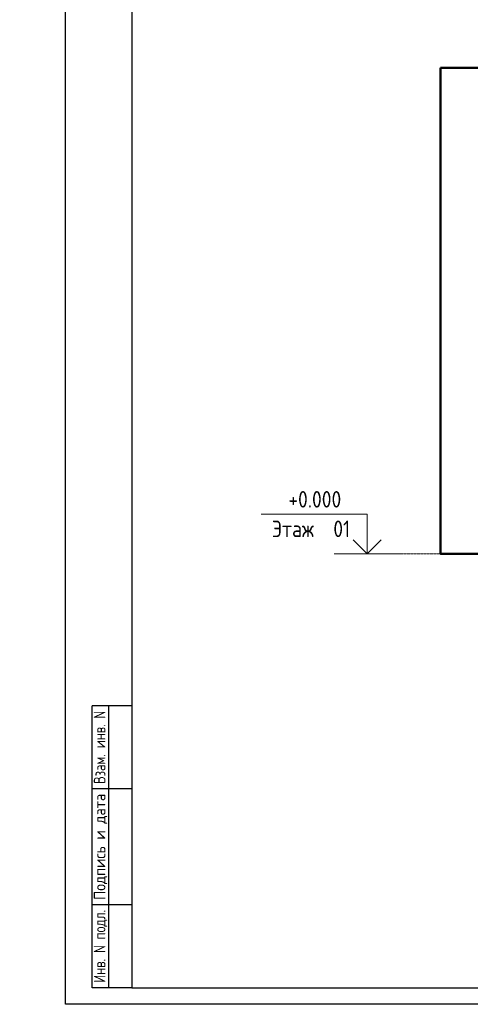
# Model space of a CAD drawing. Header units: metres. Extents: x -54598 to 1827199, y -329446 to -256744.
# Tile 2 of 256: x -3982 to 9604, y -316144 to -286444. Entities that reach past the tile are written whole.
import ezdxf
from ezdxf.enums import TextEntityAlignment as Align

# ---------------------------------------------------------------- set-up
doc = ezdxf.new("R2010")
doc.units = ezdxf.units.M
doc.linetypes.add('ADSK_Линия сетки', pattern=[25, 20, -2.5, 0, -2.5])
for name, color, linetype, lineweight in [('A-ANNO-NOTE', 131, 'Continuous', 20), ('A-FLOR-LEVL', 51, 'Continuous', 9), ('A-WALL', 113, 'Continuous', 20), ('ЭМ', 3, 'Continuous', 20)]:
    doc.layers.add(name, color=color, linetype=linetype, lineweight=lineweight)
doc.layers.add('PDF UCHUN', color=3, linetype='Continuous')
doc.layers.add('Формат', color=253, linetype='Continuous')
doc.styles.add('GOST Common', font='GOST_Common.ttf', dxfattribs={"width": 0.9, "height": 125})
doc.styles.add('ISO_1.0', font='isocpeur.ttf')
doc.styles.add('SIMPLEX350', font='simplex.shx', dxfattribs={"width": 0.7, "height": 350})

# ---------------------------------------------------------------- blocks, each defined once
blk = doc.blocks.new('fasdfasf')
at = {"layer": 'A-ANNO-NOTE'}
for p, q in [((256962.5, 94354.8), (256162.5, 94354.8)), ((256962.5, 94054.8), (256962.5, 94354.8)), ((256962.5, 94054.8), (256856.4, 94160.9)), ((256962.5, 94054.8), (257068.6, 94160.9)), ((257212.5, 94054.8), (256712.5, 94054.8))]:
    blk.add_line(p, q, dxfattribs=at)
at = {"layer": 'A-FLOR-LEVL', "linetype": 'ADSK_Линия сетки', "lineweight": 20}
blk.add_line((256712.5, 94054.8), (262798.4, 94054.8), dxfattribs=at)
at = {"layer": 'A-WALL'}
blk.add_line((257515.2, 94054.8), (261681.5, 94054.8), dxfattribs=at)
at = {"layer": 'A-WALL', "lineweight": 50}
blk.add_lwpolyline([(257515.2, 97721.2), (262068.1, 97721.2), (262068.1, 94054.8), (257515.2, 94054.8)], close=True, dxfattribs=at)
at = {"layer": 'A-FLOR-LEVL', "style": 'GOST Common', "width": 0.9}
for s, p in [('+0.000', (256368.3, 94404.3)), ('Этаж', (256243.6, 94181.6)), (' 01', (256638.9, 94181.6))]:
    blk.add_text(s, height=125, dxfattribs=at).set_placement(p)
blk = doc.blocks.new('*U30')
at = {"layer": 'ЭМ', "color": 0, "lineweight": 30, "ltscale": 0.5}
for p, q in [((20, 90), (8, 90)), ((8, 5), (8, 90)), ((13, 5), (13, 90)), ((20, 65), (8, 65)), ((20, 30), (8, 30)), ((20, 5), (8, 5))]:
    blk.add_line(p, q, dxfattribs=at)
at = {"layer": 'ЭМ', "color": 0, "lineweight": 20, "ltscale": 0.5}
blk.add_lwpolyline([(0, 0), (841, 0), (841, 594), (0, 594)], close=True, dxfattribs=at)
at = {"layer": 'ЭМ', "color": 0, "lineweight": 30, "ltscale": 0.5}
blk.add_lwpolyline([(20, 5), (836, 5), (836, 589), (20, 589)], close=True, dxfattribs=at)
at = {"layer": 'ЭМ', "color": 0, "lineweight": 20, "ltscale": 0.5, "style": 'SIMPLEX350'}
for s, width, p, p2 in [('Взам. инв. N', 0.640777, (12, 66.5), (12, 88.5)), ('Подпись и дата', 0.698182, (12, 31.5), (12, 63.5)), ('Инв. N подл.', 0.637681, (12, 6.5), (12, 28.5))]:
    blk.add_text(s, height=3.5, rotation=90, dxfattribs=dict(at, width=width)).set_placement(p, p2, align=Align.FIT)

msp = doc.modelspace()

# ---------------------------------------------------------------- linework, layer by layer
at = {"layer": 'PDF UCHUN', "color": 0, "lineweight": 25}
msp.add_lwpolyline([(-2598, -256744), (81502, -256744), (81502, -316144), (-2598, -316144)], close=True, dxfattribs=at)

# ---------------------------------------------------------------- block references
at = {"color": 5, "lineweight": 30, "xscale": 4, "yscale": 4, "zscale": 4}
msp.add_blockref('fasdfasf', (-1021355, -678779), dxfattribs=at)
at = {"layer": 'Формат', "color": 0, "xscale": 100, "yscale": 100, "zscale": 100}
msp.add_blockref('*U30', (-2598, -316144), dxfattribs=at)

# ---------------------------------------------------------------- texts
at = {"insert": (-31447, -294346), "char_height": 296.352, "width": 15926.82, "attachment_point": 1, "style": 'ISO_1.0'}
msp.add_mtext('\\pi6266.79412;ОБЩИЕ УКАЗАНИЯ.\\P\\pi7963.40932;\\P\\pi0; Данный   рабочий  проект выполнен согласно   задания   на  проектирование.\\PКотельная блочная  {\\C7;1100Гн} предназначена для снабжения теплом .\\P Расчетная температура наружного воздуха tнар.= -14°С.\\P Котельная блочная транспортабельная автоматизированная  {\\C7;1100Гн} производительностью 1.200 МВт смонтирована на прочной раме и поставляется в 100% заводской готовности.\\P Теплоснабжение осуществляется по открытой схеме по температурному графику 90-70°С (2-х трубная система).\\P Котельная комплектуется 2 водогрейными  автоматизированными  котлами  {\\fISOCPEUR|b0|i0|c238|p34;1} котел {\\C0;КВа-0,58\\C7;Гн}.  Котел  оборудован газовыми  горелками.\\PРасход газа на {\\fISOCPEUR|b0|i0|c238|p34;1} котел  {\\C0;КВа-0,46\\C7;Гн}.        -56.8 м3/ч.\\P Внутри блочной котельной располагаются водоподготовительная система, сетевые циркуляционные насосы,  а также электрооборудование, КИП и А (щиты управления, входные распределительные устройства, пульты управления и другое вспомогательное оборудование.\\P Дымовые трубы  поставляются  заводом-изготовителем.\\P Котельная  II  степени  огнестойкости.', dxfattribs=at)

doc.saveas('drawing.dxf')
